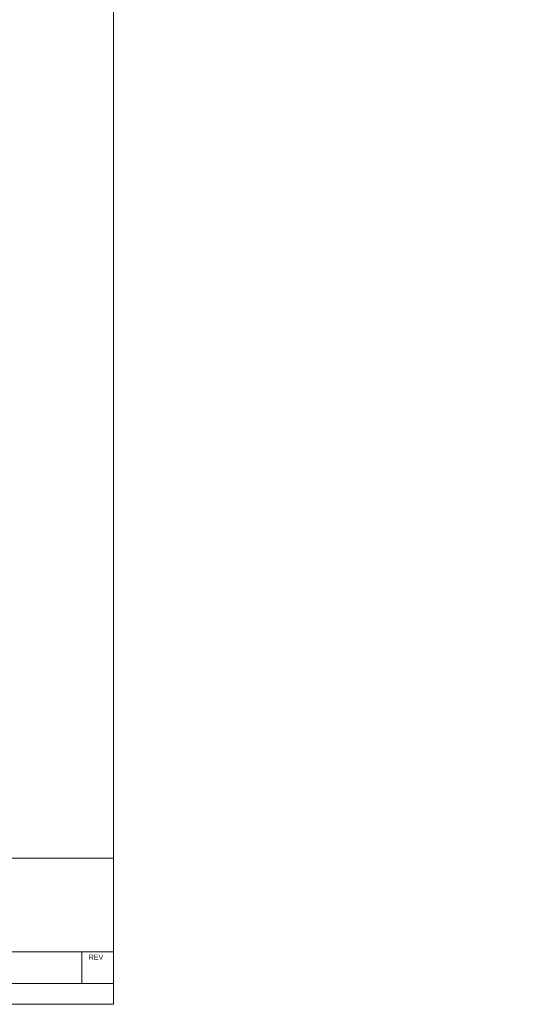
# Model space of a CAD drawing. Header units: inches. Extents: x -5.2 to 52.2, y 0 to 35.2.
# Tile 3 of 4: x 31.4 to 37.4, y 0 to 11.8. Entities that reach past the tile are written whole.
import ezdxf

# ---------------------------------------------------------------- set-up
doc = ezdxf.new("R2010")
doc.units = ezdxf.units.IN
doc.header["$MEASUREMENT"] = 0
doc.layers.add('CONTINUOUS', color=7, linetype='Continuous', lineweight=0)
doc.layers.add('DIMENSIONS', color=7, linetype='Continuous', lineweight=0)
doc.dimstyles.get("Standard").update_dxf_attribs({"dimtxt": 0.18, "dimasz": 0.18, "dimexe": 0.18, "dimexo": 0.0625, "dimgap": 0.09, "dimtad": 0, "dimtih": 1, "dimtoh": 1, "dimdec": 4, "dimzin": 0, "dimdsep": 46, "dimtxsty": 'Standard', "dimcen": 0.09, "dimadec": 0, "dimazin": 0, "dimtfac": 1, "dimtdec": 4, "dimtofl": 0, "dimtmove": 0, "dimatfit": 3, "dimfxl": 1, "dimtolj": 1, "dimtzin": 0, "dimarcsym": 0})

# ---------------------------------------------------------------- blocks, each defined once
blk = doc.blocks.new('D14')
blk.add_hatch(color=7).paths.add_polyline_path([(27.322, 9.15), (27.368, 9.229), (27.35, 9.14)], flags=0)
at = {"layer": 'DIMENSIONS'}
for p, q in [((27.336, 9.145), (27.249, 8.913)), ((27.499, 8.913), (27.249, 8.913)), ((24.4, 5.663), (24.4, 5.663))]:
    blk.add_line(p, q, dxfattribs=at)
for points in [[(27.368, 9.229), (27.35, 9.14), (27.322, 9.15), (27.368, 9.229)], [(24.4, 5.663), (24.4, 5.663), (24.4, 5.663), (24.4, 5.663), (24.4, 5.663)]]:
    blk.add_lwpolyline(points, dxfattribs=at)
at = {"layer": 'DIMENSIONS', "char_height": 0.09048, "attachment_point": 5}
for s, insert in [('{\\fArial|b0|i0|c0|p0;R.063}{\\fArial|b0|i0|c0|p0;}', (27.791, 8.913)), ('{\\fArial|b0|i0|c0|p0;}', (27.589, 8.913)), ('{\\fArial|b0|i0|c0|p0;}', (27.791, 8.913)), ('{\\fArial|b0|i0|c0|p0;}', (27.791, 8.913)), ('{\\fArial|b0|i0|c0|p0;}', (27.992, 8.913))]:
    blk.add_mtext(s, dxfattribs=dict(at, insert=insert))
blk = doc.blocks.new('D15')
blk.add_hatch(color=7).paths.add_polyline_path([(27.362, 5.813), (27.372, 5.723), (27.333, 5.805)], flags=0)
at = {"layer": 'DIMENSIONS'}
for p, q in [((27.489, 6.188), (27.239, 6.188)), ((27.348, 5.809), (27.239, 6.188)), ((24.4, 5.663), (24.4, 5.663))]:
    blk.add_line(p, q, dxfattribs=at)
for points in [[(27.372, 5.723), (27.333, 5.805), (27.362, 5.813), (27.372, 5.723)], [(24.4, 5.663), (24.4, 5.663), (24.4, 5.663), (24.4, 5.663), (24.4, 5.663)]]:
    blk.add_lwpolyline(points, dxfattribs=at)
at = {"layer": 'DIMENSIONS', "char_height": 0.09048, "attachment_point": 5}
for s, insert in [('{\\fArial|b0|i0|c0|p0;}', (27.579, 6.188)), ('{\\fArial|b0|i0|c0|p0;R.063}{\\fArial|b0|i0|c0|p0;}', (27.781, 6.188)), ('{\\fArial|b0|i0|c0|p0;}', (27.781, 6.188)), ('{\\fArial|b0|i0|c0|p0;}', (27.781, 6.188)), ('{\\fArial|b0|i0|c0|p0;}', (27.982, 6.188))]:
    blk.add_mtext(s, dxfattribs=dict(at, insert=insert))
blk = doc.blocks.new('D16')
blk.add_hatch(color=7).paths.add_polyline_path([(26.319, 5.806), (26.281, 5.723), (26.29, 5.814)], flags=0)
at = {"layer": 'DIMENSIONS'}
for p, q in [((26.135, 6.111), (26.385, 6.111)), ((26.304, 5.81), (26.385, 6.111)), ((24.4, 5.663), (24.4, 5.663))]:
    blk.add_line(p, q, dxfattribs=at)
for points in [[(26.281, 5.723), (26.29, 5.814), (26.319, 5.806), (26.281, 5.723)], [(24.4, 5.663), (24.4, 5.663), (24.4, 5.663), (24.4, 5.663), (24.4, 5.663)]]:
    blk.add_lwpolyline(points, dxfattribs=at)
at = {"layer": 'DIMENSIONS', "char_height": 0.09048, "attachment_point": 5}
for s, insert in [('{\\fArial|b0|i0|c0|p0;R.063}{\\fArial|b0|i0|c0|p0;}', (25.871, 6.111)), ('{\\fArial|b0|i0|c0|p0;}', (25.669, 6.111)), ('{\\fArial|b0|i0|c0|p0;}', (25.871, 6.111)), ('{\\fArial|b0|i0|c0|p0;}', (25.871, 6.111)), ('{\\fArial|b0|i0|c0|p0;}', (26.072, 6.111))]:
    blk.add_mtext(s, dxfattribs=dict(at, insert=insert))
blk = doc.blocks.new('D17')
blk.add_hatch(color=7).paths.add_polyline_path([(26.323, 9.146), (26.294, 9.233), (26.349, 9.16)], flags=0)
at = {"layer": 'DIMENSIONS'}
for p, q in [((26.336, 9.153), (26.433, 8.971)), ((26.183, 8.971), (26.433, 8.971)), ((24.4, 5.663), (24.4, 5.663))]:
    blk.add_line(p, q, dxfattribs=at)
for points in [[(26.294, 9.233), (26.349, 9.16), (26.323, 9.146), (26.294, 9.233)], [(24.4, 5.663), (24.4, 5.663), (24.4, 5.663), (24.4, 5.663), (24.4, 5.663)]]:
    blk.add_lwpolyline(points, dxfattribs=at)
at = {"layer": 'DIMENSIONS', "char_height": 0.09048, "attachment_point": 5}
for s, insert in [('{\\fArial|b0|i0|c0|p0;}', (25.718, 8.971)), ('{\\fArial|b0|i0|c0|p0;R.063}{\\fArial|b0|i0|c0|p0;}', (25.919, 8.971)), ('{\\fArial|b0|i0|c0|p0;}', (25.919, 8.971)), ('{\\fArial|b0|i0|c0|p0;}', (25.919, 8.971)), ('{\\fArial|b0|i0|c0|p0;}', (26.121, 8.971))]:
    blk.add_mtext(s, dxfattribs=dict(at, insert=insert))
blk = doc.blocks.new('BLOCK5')
at = {"layer": 'CONTINUOUS'}
for p, q in [((32.5, 0), (32.5, 21)), ((26.25, 1.75), (32.5, 1.75)), ((32.5, 0), (32.5, 1.75)), ((28.25, 0.63), (32.5, 0.63)), ((32.12, 0.25), (32.12, 0.63)), ((32.5, 0.125), (32.5, 0.5)), ((28.25, 0.25), (32.5, 0.25)), ((0, 0), (32.5, 0))]:
    blk.add_line(p, q, dxfattribs=at)
at = {"layer": 'CONTINUOUS', "insert": (32.204, 0.565), "char_height": 0.06032, "attachment_point": 4}
blk.add_mtext('{\\fArial|b0|i0|c0|p0;\\C7;REV}{\\fArial|b0|i0|c0|p0;\\C7;}', dxfattribs=at)
blk.add_mtext('{\\fArial|b0|i0|c0|p0;\\C7;REV}{\\fArial|b0|i0|c0|p0;\\C7;}', dxfattribs=at)

msp = doc.modelspace()

# ---------------------------------------------------------------- block references
at = {"layer": 'CONTINUOUS'}
msp.add_blockref('BLOCK5', (0, 0), dxfattribs=at)

# ---------------------------------------------------------------- dimensions: what is measured, and where the dimension line sits
at = {"layer": 'DIMENSIONS'}
for center, mpoint, picture, middle in [((26.26456, 9.28773), (26.32354, 9.26704), 'D17', (50.31891, 14.63375)), ((27.3896, 9.2877), (27.3321, 9.2631), 'D14', (52.1901, 14.5756)), ((27.3896, 5.6627), (27.3358, 5.6947), 'D15', (52.1804, 11.8512)), ((26.26456, 5.66273), (26.31991, 5.69176), 'D16', (50.27043, 11.77361))]:
    dim = msp.add_radius_dim(center=center, mpoint=mpoint, dimstyle='Standard', override={"dimtxt": 0.114809, "dimtad": 0, "dimdec": 3, "dimzin": 0, "dimse1": 0, "dimse2": 0, "dimsd1": 0, "dimsd2": 0, "dimadec": 3, "dimazin": 0, "dimtol": 0, "dimlim": 0, "dimtp": 0.00019685, "dimtm": 7.87402e-05, "dimtdec": 3}, dxfattribs=at)
    dim.commit()
    dim.dimension.update_dxf_attribs({"geometry": picture, "text_midpoint": middle})

doc.saveas('drawing.dxf')
